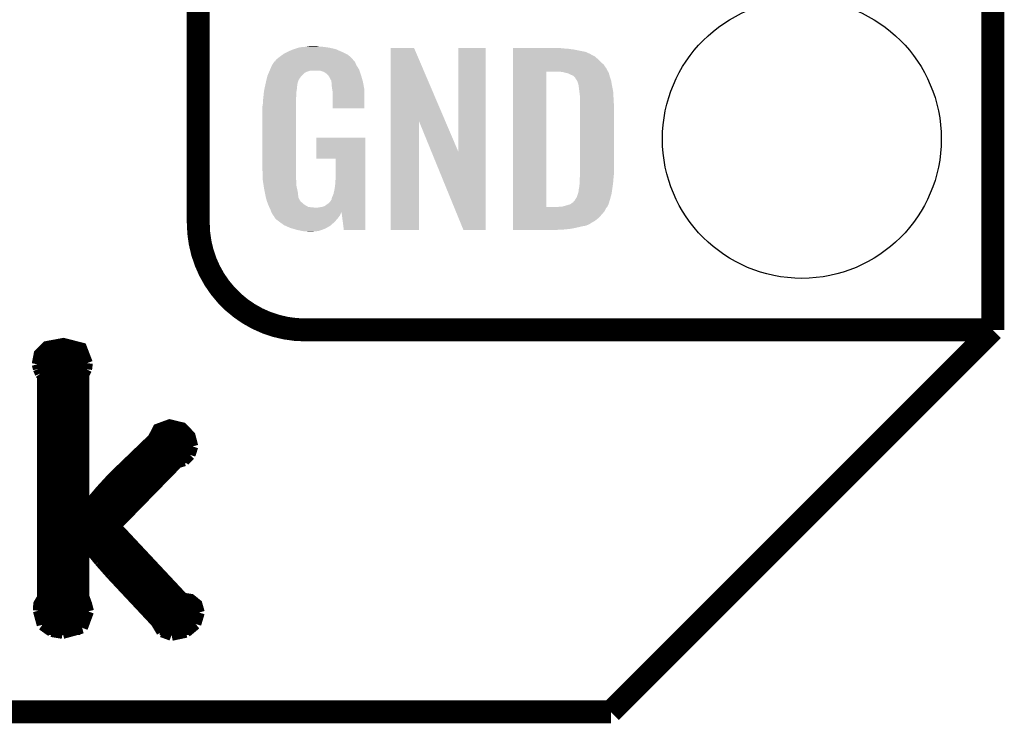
# Model space of a CAD drawing. Extents: x -0.05 to 0.95, y -0.15 to 2.1.
# Tile 7 of 28: x 0.7 to 0.95, y -0.15 to 0.03. Entities that reach past the tile are written whole.
import ezdxf

# ---------------------------------------------------------------- set-up
doc = ezdxf.new("R2010")
doc.units = 0
doc.layers.get('0').update_dxf_attribs({"linetype": 'CONTINUOUS'})
for name, color, linetype in [('ENOCEAN_5_CLICK_V101_GKO', 5, 'CONTINUOUS'), ('ENOCEAN_5_CLICK_V101_GTO', 14, 'CONTINUOUS'), ('ENOCEAN_5_CLICK_V101_GTS', 12, 'CONTINUOUS')]:
    doc.layers.add(name, color=color, linetype=linetype)

# ---------------------------------------------------------------- blocks, each defined once
blk = doc.blocks.new('ROUND_15')
blk.add_circle((0, 0), 0.0365)

msp = doc.modelspace()

# ---------------------------------------------------------------- linework, layer by layer
at = {"layer": 'ENOCEAN_5_CLICK_V101_GKO', "const_width": 0.006}
for points in [[(0.95, -0.05), (0.95, 2.01)], [(0.85, -0.15), (0.95, -0.05)], [(-0.05, -0.15), (0.85, -0.15)]]:
    msp.add_lwpolyline(points, dxfattribs=at)
at = {"layer": 'ENOCEAN_5_CLICK_V101_GTO'}
for points, const_width in [([(0.742, -0.022), (0.742, 0.667)], 0.006), ([(0.77, -0.05), (0.95, -0.05)], 0.006), ([(0.8996, -0.05), (0.939, -0.05)], 0.006), ([(0.6999, -0.059), (0.7004, -0.0564), (0.7024, -0.0544), (0.7067, -0.0536), (0.7114, -0.0548), (0.7129, -0.0587)], 0.003), ([(0.7004, -0.0564), (0.7125, -0.0564)], 0.003), ([(0.6999, -0.059), (0.7002, -0.0602)], 0.003), ([(0.7, -0.0594), (0.7128, -0.0594)], 0.003), ([(0.7002, -0.0602), (0.7007, -0.0614)], 0.003), ([(0.712, -0.0617), (0.7127, -0.0603)], 0.003), ([(0.7127, -0.0603), (0.7129, -0.0587)], 0.003), ([(0.7002, -0.1235), (0.7003, -0.1218), (0.7013, -0.1201), (0.7013, -0.0622)], 0.003), ([(0.7007, -0.0614), (0.7013, -0.0622)], 0.003), ([(0.7013, -0.0624), (0.712, -0.0624)], 0.003), ([(0.712, -0.0971), (0.712, -0.0617)], 0.003), ([(0.7013, -0.0654), (0.712, -0.0654)], 0.003), ([(0.7013, -0.0684), (0.712, -0.0684)], 0.003), ([(0.7013, -0.0714), (0.712, -0.0714)], 0.003), ([(0.7013, -0.0744), (0.712, -0.0744)], 0.003), ([(0.712, -0.0971), (0.7122, -0.0972), (0.7164, -0.0922), (0.7197, -0.0886), (0.7302, -0.0785), (0.7315, -0.076), (0.7345, -0.0749), (0.7378, -0.0757), (0.7398, -0.0778), (0.7405, -0.0805)], 0.003), ([(0.7013, -0.0774), (0.712, -0.0774)], 0.003), ([(0.7304, -0.0774), (0.7396, -0.0774)], 0.003), ([(0.7013, -0.0804), (0.712, -0.0804)], 0.003), ([(0.7282, -0.0804), (0.7405, -0.0804)], 0.003), ([(0.7398, -0.0827), (0.7405, -0.0805)], 0.003), ([(0.7013, -0.0834), (0.712, -0.0834)], 0.003), ([(0.7251, -0.0834), (0.7394, -0.0834)], 0.003), ([(0.7383, -0.0842), (0.7398, -0.0827)], 0.003), ([(0.7013, -0.0864), (0.712, -0.0864)], 0.003), ([(0.7203, -0.1014), (0.7366, -0.0847)], 0.003), ([(0.722, -0.0864), (0.7349, -0.0864)], 0.003), ([(0.7366, -0.0847), (0.7383, -0.0842)], 0.003), ([(0.7013, -0.0894), (0.712, -0.0894)], 0.003), ([(0.719, -0.0894), (0.732, -0.0894)], 0.003), ([(0.7013, -0.0924), (0.712, -0.0924)], 0.003), ([(0.7163, -0.0924), (0.7291, -0.0924)], 0.003), ([(0.7013, -0.0954), (0.712, -0.0954)], 0.003), ([(0.7137, -0.0954), (0.7262, -0.0954)], 0.003), ([(0.7013, -0.0984), (0.7232, -0.0984)], 0.003), ([(0.7013, -0.1014), (0.7203, -0.1014)], 0.003), ([(0.7203, -0.1014), (0.738, -0.1203), (0.74, -0.1206), (0.7416, -0.1219), (0.7422, -0.124)], 0.003), ([(0.7013, -0.1044), (0.7231, -0.1044)], 0.003), ([(0.712, -0.1057), (0.7122, -0.1056)], 0.003), ([(0.712, -0.1199), (0.712, -0.1057)], 0.003), ([(0.7122, -0.1056), (0.7162, -0.1105)], 0.003), ([(0.7013, -0.1074), (0.712, -0.1074)], 0.003), ([(0.7136, -0.1074), (0.7259, -0.1074)], 0.003), ([(0.7013, -0.1104), (0.712, -0.1104)], 0.003), ([(0.7161, -0.1104), (0.7287, -0.1104)], 0.003), ([(0.7162, -0.1105), (0.7192, -0.1139)], 0.003), ([(0.7013, -0.1134), (0.712, -0.1134)], 0.003), ([(0.7187, -0.1134), (0.7315, -0.1134)], 0.003), ([(0.7192, -0.1139), (0.731, -0.1265)], 0.003), ([(0.7013, -0.1164), (0.712, -0.1164)], 0.003), ([(0.7215, -0.1164), (0.7343, -0.1164)], 0.003), ([(0.7013, -0.1194), (0.712, -0.1194)], 0.003), ([(0.712, -0.1199), (0.7127, -0.1218), (0.7132, -0.1237)], 0.003), ([(0.7243, -0.1194), (0.7371, -0.1194)], 0.003), ([(0.7002, -0.1224), (0.713, -0.1224)], 0.003), ([(0.7271, -0.1224), (0.7418, -0.1224)], 0.003), ([(0.7002, -0.1235), (0.7012, -0.1272)], 0.003), ([(0.7116, -0.128), (0.7132, -0.1237)], 0.003), ([(0.7413, -0.127), (0.7422, -0.124)], 0.003), ([(0.7004, -0.1254), (0.7131, -0.1254)], 0.003), ([(0.7012, -0.1272), (0.7036, -0.1289)], 0.003), ([(0.7299, -0.1254), (0.742, -0.1254)], 0.003), ([(0.731, -0.1265), (0.7325, -0.129)], 0.003), ([(0.7388, -0.1291), (0.7413, -0.127)], 0.003), ([(0.7024, -0.1284), (0.7111, -0.1284)], 0.003), ([(0.7036, -0.1289), (0.7065, -0.1294)], 0.003), ([(0.7065, -0.1294), (0.7116, -0.128)], 0.003), ([(0.7319, -0.1284), (0.74, -0.1284)], 0.003), ([(0.7325, -0.129), (0.735, -0.1299)], 0.003), ([(0.735, -0.1299), (0.7388, -0.1291)], 0.003)]:
    msp.add_lwpolyline(points, dxfattribs=dict(at, const_width=const_width))
at = {"layer": 'ENOCEAN_5_CLICK_V101_GTO', "const_width": 0.006}
msp.add_lwpolyline([(0.742, -0.022, 0.414214), (0.77, -0.05)], format="xyb", dxfattribs=at)
at = {"layer": 'ENOCEAN_5_CLICK_V101_GTO'}
for points in [[(0.7658, 0.023), (0.7667, 0.0234), (0.77914, 0.023), (0.77823, 0.0234)], [(0.7667, 0.0234), (0.767, 0.0235), (0.77823, 0.0234), (0.778, 0.0235)], [(0.767, 0.0235), (0.7676, 0.0237), (0.778, 0.0235), (0.77715, 0.0237)], [(0.7676, 0.0237), (0.76827, 0.0239), (0.77715, 0.0237), (0.7763, 0.0239)], [(0.76827, 0.0239), (0.7686, 0.024), (0.7763, 0.0239), (0.77555, 0.024)], [(0.7686, 0.024), (0.7698, 0.0241), (0.77555, 0.024), (0.7748, 0.0241)], [(0.7698, 0.0241), (0.7704, 0.0242), (0.7748, 0.0241), (0.7742, 0.0242)], [(0.7704, 0.0242), (0.771, 0.0243), (0.7735, 0.0242), (0.7731, 0.0243)], [(0.7924, 0.0046), (0.7924, 0.0238), (0.80669, 0.0046), (0.7985, 0.0238)], [(0.7924, 0.0238), (0.7924, 0.0238), (0.7985, 0.0238), (0.7924, 0.0238)], [(0.8101, -0.0034), (0.8101, 0.0238), (0.8172, -0.0034), (0.8172, 0.0238)], [(0.8101, 0.0238), (0.8101, 0.0238), (0.8172, 0.0238), (0.8101, 0.0238)], [(0.8244, 0.0237), (0.8244, 0.0238), (0.8376, 0.0237), (0.8366, 0.0238)], [(0.8244, 0.0236), (0.8244, 0.0237), (0.8389, 0.0236), (0.8376, 0.0237)], [(0.8244, 0.0234), (0.8244, 0.0236), (0.8404, 0.0234), (0.8389, 0.0236)], [(0.8244, 0.0228), (0.8244, 0.0234), (0.8434, 0.0228), (0.8404, 0.0234)], [(0.76228, 0.0206), (0.7624, 0.0208), (0.7826, 0.0206), (0.7825, 0.0208)], [(0.7624, 0.0208), (0.7633, 0.0215), (0.7825, 0.0208), (0.7818, 0.0215)], [(0.7633, 0.0215), (0.76399, 0.022), (0.7818, 0.0215), (0.7812, 0.022)], [(0.76399, 0.022), (0.7644, 0.0223), (0.7812, 0.022), (0.7806, 0.0223)], [(0.7644, 0.0223), (0.7654, 0.0228), (0.7806, 0.0223), (0.7796, 0.0228)], [(0.7654, 0.0228), (0.7658, 0.023), (0.7796, 0.0228), (0.77914, 0.023)], [(0.8244, 0.0222), (0.8244, 0.0228), (0.8447, 0.0222), (0.8434, 0.0228)], [(0.8244, 0.0221), (0.8244, 0.0222), (0.8448, 0.0221), (0.8447, 0.0222)], [(0.8244, 0.0216), (0.8244, 0.0221), (0.8458, 0.0216), (0.8448, 0.0221)], [(0.8244, 0.021), (0.8244, 0.0216), (0.8465, 0.021), (0.8458, 0.0216)], [(0.8244, 0.0203), (0.8244, 0.021), (0.8472, 0.0203), (0.8465, 0.021)], [(0.76069, 0.0179), (0.76082, 0.0182), (0.7842, 0.0179), (0.7841, 0.0182)], [(0.76082, 0.0182), (0.7609, 0.0184), (0.7841, 0.0182), (0.78397, 0.0184)], [(0.7609, 0.0184), (0.7613, 0.0193), (0.78397, 0.0184), (0.7834, 0.0193)], [(0.7613, 0.0193), (0.7619, 0.0202), (0.7834, 0.0193), (0.783, 0.0202)], [(0.7619, 0.0202), (0.7619, 0.0203), (0.783, 0.0202), (0.7829, 0.0203)], [(0.7621, 0.0203), (0.76228, 0.0206), (0.7829, 0.0203), (0.7826, 0.0206)], [(0.8244, 0.0195), (0.8244, 0.0203), (0.8481, 0.0195), (0.8472, 0.0203)], [(0.8244, 0.0185), (0.8244, 0.0195), (0.8488, 0.0185), (0.8481, 0.0195)], [(0.8244, 0.0176), (0.8244, 0.0185), (0.84929, 0.0176), (0.8488, 0.0185)], [(0.75981, 0.0153), (0.76, 0.0161), (0.7682, 0.0153), (0.7687, 0.0161)], [(0.76, 0.0161), (0.7601, 0.0165), (0.7687, 0.0161), (0.76902, 0.0165)], [(0.7601, 0.0165), (0.76014, 0.0166), (0.76902, 0.0165), (0.7691, 0.0166)], [(0.76014, 0.0166), (0.76039, 0.0172), (0.7691, 0.0166), (0.7697, 0.0172)], [(0.76039, 0.0172), (0.76052, 0.0175), (0.7697, 0.0172), (0.7702, 0.0175)], [(0.76052, 0.0175), (0.76069, 0.0179), (0.7702, 0.0175), (0.7713, 0.0179)], [(0.76069, 0.0179), (0.76069, 0.0179), (0.7713, 0.0179), (0.7738, 0.0179)], [(0.7744, 0.0177), (0.7738, 0.0179), (0.78427, 0.0177), (0.7842, 0.0179)], [(0.7748, 0.0176), (0.7744, 0.0177), (0.7843, 0.0176), (0.78427, 0.0177)], [(0.7754, 0.0172), (0.7748, 0.0176), (0.78443, 0.0172), (0.7843, 0.0176)], [(0.7756, 0.0171), (0.7754, 0.0172), (0.78447, 0.0171), (0.78443, 0.0172)], [(0.77594, 0.0167), (0.7756, 0.0171), (0.7846, 0.0167), (0.78447, 0.0171)], [(0.7762, 0.0164), (0.77594, 0.0167), (0.78469, 0.0164), (0.7846, 0.0167)], [(0.7766, 0.0156), (0.7762, 0.0164), (0.78492, 0.0156), (0.78469, 0.0164)], [(0.7768, 0.0153), (0.7766, 0.0156), (0.78501, 0.0153), (0.78492, 0.0156)], [(0.8244, -0.0178), (0.8244, 0.0176), (0.8331, -0.0178), (0.8331, 0.0176)], [(0.8375, 0.0175), (0.8367, 0.0176), (0.84935, 0.0175), (0.84929, 0.0176)], [(0.83785, 0.0174), (0.8375, 0.0175), (0.8494, 0.0174), (0.84935, 0.0175)], [(0.8382, 0.0173), (0.83785, 0.0174), (0.84945, 0.0173), (0.8494, 0.0174)], [(0.8387, 0.0172), (0.8382, 0.0173), (0.8495, 0.0172), (0.84945, 0.0173)], [(0.8392, 0.017), (0.8387, 0.0172), (0.84955, 0.017), (0.8495, 0.0172)], [(0.8395, 0.0168), (0.8392, 0.017), (0.8496, 0.0168), (0.84955, 0.017)], [(0.8397, 0.0167), (0.8395, 0.0168), (0.84963, 0.0167), (0.8496, 0.0168)], [(0.8402, 0.0165), (0.8398, 0.0167), (0.84969, 0.0165), (0.84963, 0.0167)], [(0.8406, 0.0161), (0.8402, 0.0165), (0.8498, 0.0161), (0.84969, 0.0165)], [(0.8411, 0.0153), (0.8406, 0.0161), (0.85007, 0.0153), (0.8498, 0.0161)], [(0.7592, 0.0125), (0.75931, 0.013), (0.76772, 0.0125), (0.7678, 0.013)], [(0.75931, 0.013), (0.75941, 0.0135), (0.7678, 0.013), (0.7678, 0.0135)], [(0.75941, 0.0135), (0.75949, 0.0139), (0.7678, 0.0135), (0.7679, 0.0139)], [(0.75949, 0.0139), (0.75956, 0.0142), (0.7679, 0.0139), (0.7679, 0.0142)], [(0.75956, 0.0142), (0.7596, 0.0144), (0.7679, 0.0142), (0.76795, 0.0144)], [(0.7596, 0.0144), (0.75981, 0.0153), (0.76795, 0.0144), (0.7682, 0.0153)], [(0.7768, 0.015), (0.7768, 0.0153), (0.7851, 0.015), (0.78501, 0.0153)], [(0.7769, 0.0148), (0.7768, 0.015), (0.78514, 0.0148), (0.7851, 0.015)], [(0.7769, 0.0142), (0.7769, 0.0148), (0.78525, 0.0142), (0.78514, 0.0148)], [(0.777, 0.0134), (0.7769, 0.0142), (0.7854, 0.0134), (0.78525, 0.0142)], [(0.77708, 0.0129), (0.777, 0.0134), (0.7855, 0.0129), (0.7854, 0.0134)], [(0.7772, 0.0121), (0.77708, 0.0129), (0.7855, 0.0121), (0.7855, 0.0129)], [(0.84115, 0.0152), (0.8411, 0.0153), (0.8501, 0.0152), (0.85007, 0.0153)], [(0.8413, 0.0149), (0.84115, 0.0152), (0.85015, 0.0149), (0.8501, 0.0152)], [(0.8414, 0.0146), (0.8413, 0.0149), (0.8502, 0.0146), (0.85015, 0.0149)], [(0.8415, 0.0144), (0.8414, 0.0146), (0.85023, 0.0144), (0.8502, 0.0146)], [(0.8415, 0.0143), (0.8415, 0.0144), (0.85025, 0.0143), (0.85023, 0.0144)], [(0.84155, 0.014), (0.8415, 0.0143), (0.8503, 0.014), (0.85025, 0.0143)], [(0.8416, 0.0137), (0.84155, 0.014), (0.85036, 0.0137), (0.8503, 0.014)], [(0.84175, 0.0125), (0.8416, 0.0137), (0.8506, 0.0125), (0.85036, 0.0137)], [(0.7589, 0.0099), (0.759, 0.0106), (0.7676, 0.0099), (0.7676, 0.0106)], [(0.759, 0.0106), (0.75902, 0.0108), (0.7676, 0.0106), (0.7676, 0.0108)], [(0.75902, 0.0108), (0.75912, 0.0117), (0.7676, 0.0108), (0.7677, 0.0117)], [(0.75912, 0.0117), (0.75919, 0.0124), (0.7677, 0.0117), (0.7677, 0.0124)], [(0.75919, 0.0124), (0.7592, 0.0125), (0.7677, 0.0124), (0.76772, 0.0125)], [(0.7772, 0.008), (0.7772, 0.0121), (0.7855, 0.008), (0.7855, 0.0121)], [(0.8419, 0.0113), (0.84175, 0.0125), (0.85067, 0.0113), (0.8506, 0.0125)], [(0.8419, 0.0108), (0.8419, 0.0113), (0.8507, 0.0108), (0.85067, 0.0113)], [(0.8419, 0.009), (0.8419, 0.0108), (0.8508, 0.009), (0.8507, 0.0108)], [(0.7588, 0.0086), (0.7589, 0.0092), (0.7676, 0.0086), (0.7676, 0.0092)], [(0.7588, -0.0081), (0.7588, 0.0086), (0.7676, -0.0081), (0.7676, 0.0086)], [(0.7589, 0.0092), (0.7589, 0.0099), (0.7676, 0.0092), (0.7676, 0.0099)], [(0.8419, -0.0093), (0.8419, 0.009), (0.8508, -0.0093), (0.8508, 0.009)], [(0.7924, -0.0238), (0.7924, 0.0046), (0.7998, -0.0238), (0.7998, 0.0046)], [(0.80306, -0.0034), (0.7998, 0.0046), (0.8101, -0.0034), (0.80669, 0.0046)], [(0.7729, -0.0052), (0.7729, 0.0003), (0.7857, -0.0052), (0.7857, 0.0003)], [(0.7729, 0.0003), (0.7729, 0.0003), (0.7857, 0.0003), (0.7729, 0.0003)], [(0.8114, -0.0238), (0.80306, -0.0034), (0.8172, -0.0238), (0.8172, -0.0034)], [(0.778, -0.0096), (0.778, -0.0052), (0.7857, -0.0096), (0.7857, -0.0052)], [(0.75889, -0.0106), (0.7588, -0.0081), (0.7676, -0.0106), (0.7676, -0.0081)], [(0.7779, -0.0111), (0.778, -0.0096), (0.7857, -0.0111), (0.7857, -0.0096)], [(0.8418, -0.011), (0.84186, -0.0103), (0.85064, -0.011), (0.8507, -0.0103)], [(0.84186, -0.0103), (0.8419, -0.0099), (0.8507, -0.0103), (0.85074, -0.0099)], [(0.8419, -0.0099), (0.8419, -0.0093), (0.85074, -0.0099), (0.8508, -0.0093)], [(0.7589, -0.0109), (0.75889, -0.0106), (0.76764, -0.0109), (0.7676, -0.0106)], [(0.75898, -0.0114), (0.7589, -0.0109), (0.7677, -0.0114), (0.76764, -0.0109)], [(0.75912, -0.0123), (0.75898, -0.0114), (0.7677, -0.0123), (0.7677, -0.0114)], [(0.75927, -0.0132), (0.75912, -0.0123), (0.7679, -0.0132), (0.7677, -0.0123)], [(0.7776, -0.0135), (0.7778, -0.0124), (0.7857, -0.0135), (0.7857, -0.0124)], [(0.7778, -0.0124), (0.7779, -0.0111), (0.7857, -0.0124), (0.7857, -0.0111)], [(0.8416, -0.0132), (0.8417, -0.0127), (0.85036, -0.0132), (0.85043, -0.0127)], [(0.8417, -0.0127), (0.8418, -0.0119), (0.85043, -0.0127), (0.85054, -0.0119)], [(0.8418, -0.0115), (0.8418, -0.011), (0.8506, -0.0115), (0.85064, -0.011)], [(0.8418, -0.0119), (0.8418, -0.0115), (0.85054, -0.0119), (0.8506, -0.0115)], [(0.7593, -0.0134), (0.75927, -0.0132), (0.76794, -0.0134), (0.7679, -0.0132)], [(0.75946, -0.0142), (0.7593, -0.0134), (0.7681, -0.0142), (0.76794, -0.0134)], [(0.75968, -0.0153), (0.75946, -0.0142), (0.7682, -0.0153), (0.7681, -0.0142)], [(0.7597, -0.0154), (0.75968, -0.0153), (0.76825, -0.0154), (0.7682, -0.0153)], [(0.75991, -0.0161), (0.7597, -0.0154), (0.7686, -0.0161), (0.76825, -0.0154)], [(0.7769, -0.0156), (0.7771, -0.0151), (0.7857, -0.0156), (0.7857, -0.0151)], [(0.7771, -0.0151), (0.7774, -0.0144), (0.7857, -0.0151), (0.7857, -0.0144)], [(0.7774, -0.0144), (0.7776, -0.0135), (0.7857, -0.0144), (0.7857, -0.0135)], [(0.84072, -0.0158), (0.8411, -0.0152), (0.8498, -0.0158), (0.84996, -0.0152)], [(0.8411, -0.0152), (0.8414, -0.0143), (0.84996, -0.0152), (0.8502, -0.0143)], [(0.8414, -0.0143), (0.8415, -0.014), (0.8502, -0.0143), (0.85024, -0.014)], [(0.8415, -0.0139), (0.8416, -0.0136), (0.85026, -0.0139), (0.8503, -0.0136)], [(0.8415, -0.014), (0.8415, -0.0139), (0.85024, -0.014), (0.85026, -0.0139)], [(0.8416, -0.0136), (0.8416, -0.0132), (0.8503, -0.0136), (0.85036, -0.0132)], [(0.75994, -0.0162), (0.75991, -0.0161), (0.7687, -0.0162), (0.7686, -0.0161)], [(0.76, -0.0164), (0.75994, -0.0162), (0.7688, -0.0164), (0.7687, -0.0162)], [(0.76011, -0.0167), (0.76, -0.0164), (0.7692, -0.0167), (0.7688, -0.0164)], [(0.76023, -0.017), (0.76011, -0.0167), (0.7695, -0.017), (0.7692, -0.0167)], [(0.7603, -0.0172), (0.76023, -0.017), (0.7698, -0.0172), (0.7695, -0.017)], [(0.76039, -0.0174), (0.7603, -0.0172), (0.7701, -0.0174), (0.7698, -0.0172)], [(0.76056, -0.0178), (0.76039, -0.0174), (0.7708, -0.0178), (0.7701, -0.0174)], [(0.7606, -0.0179), (0.76056, -0.0178), (0.7717, -0.0179), (0.7708, -0.0178)], [(0.76065, -0.018), (0.7606, -0.0179), (0.7727, -0.018), (0.7717, -0.0179)], [(0.7609, -0.0185), (0.76065, -0.018), (0.7857, -0.0185), (0.7857, -0.018)], [(0.7732, -0.018), (0.7737, -0.0179), (0.7857, -0.018), (0.7857, -0.0179)], [(0.7737, -0.0179), (0.7744, -0.0178), (0.7857, -0.0179), (0.7857, -0.0178)], [(0.7744, -0.0178), (0.775, -0.0176), (0.7857, -0.0178), (0.7857, -0.0176)], [(0.775, -0.0176), (0.7756, -0.0172), (0.7857, -0.0176), (0.7857, -0.0172)], [(0.7756, -0.0172), (0.7763, -0.0167), (0.7857, -0.0172), (0.7857, -0.0167)], [(0.7763, -0.0167), (0.7768, -0.016), (0.7857, -0.0167), (0.7857, -0.016)], [(0.7768, -0.016), (0.7769, -0.0159), (0.7857, -0.016), (0.7857, -0.0159)], [(0.7769, -0.0159), (0.7769, -0.0156), (0.7857, -0.0159), (0.7857, -0.0156)], [(0.8244, -0.0182), (0.8244, -0.0178), (0.8487, -0.0182), (0.84902, -0.0178)], [(0.8244, -0.0178), (0.8244, -0.0178), (0.8362, -0.0178), (0.8331, -0.0178)], [(0.8362, -0.0178), (0.8368, -0.0177), (0.84902, -0.0178), (0.8491, -0.0177)], [(0.8373, -0.0177), (0.8394, -0.0171), (0.8491, -0.0177), (0.8494, -0.0171)], [(0.8394, -0.0171), (0.8399, -0.0167), (0.8494, -0.0171), (0.84952, -0.0167)], [(0.84, -0.0167), (0.8401, -0.0166), (0.84952, -0.0167), (0.84955, -0.0166)], [(0.8401, -0.0166), (0.8406, -0.016), (0.84955, -0.0166), (0.84974, -0.016)], [(0.8406, -0.016), (0.84072, -0.0158), (0.84974, -0.016), (0.8498, -0.0158)], [(0.7611, -0.0191), (0.7609, -0.0185), (0.7857, -0.0191), (0.7857, -0.0185)], [(0.76112, -0.01914), (0.7611, -0.0191), (0.7857, -0.01914), (0.7857, -0.0191)], [(0.76115, -0.0192), (0.76112, -0.01914), (0.7795, -0.0192), (0.7795, -0.01914)], [(0.7612, -0.0193), (0.76115, -0.0192), (0.7794, -0.0193), (0.7795, -0.0192)], [(0.7613, -0.0195), (0.7612, -0.0193), (0.77931, -0.0195), (0.7794, -0.0193)], [(0.76163, -0.02), (0.7613, -0.0195), (0.7791, -0.02), (0.77931, -0.0195)], [(0.7617, -0.0201), (0.76163, -0.02), (0.77902, -0.0201), (0.7791, -0.02)], [(0.7618, -0.0202), (0.7617, -0.0201), (0.77895, -0.0202), (0.77902, -0.0201)], [(0.7618, -0.0203), (0.7618, -0.0202), (0.77887, -0.0203), (0.77895, -0.0202)], [(0.76216, -0.0208), (0.7618, -0.0203), (0.7785, -0.0208), (0.77887, -0.0203)], [(0.7801, -0.0238), (0.7795, -0.01914), (0.7857, -0.0238), (0.7857, -0.01914)], [(0.8244, -0.019), (0.8244, -0.0182), (0.8483, -0.019), (0.8487, -0.0182)], [(0.8244, -0.0206), (0.8244, -0.019), (0.8469, -0.0206), (0.8483, -0.019)], [(0.8244, -0.0214), (0.8244, -0.0206), (0.8459, -0.0214), (0.8469, -0.0206)], [(0.7623, -0.021), (0.76216, -0.0208), (0.77832, -0.021), (0.7785, -0.0208)], [(0.7631, -0.0216), (0.7623, -0.021), (0.77779, -0.0216), (0.77832, -0.021)], [(0.76324, -0.0217), (0.7631, -0.0216), (0.7777, -0.0217), (0.77779, -0.0216)], [(0.7645, -0.0226), (0.76324, -0.0217), (0.77671, -0.0226), (0.7777, -0.0217)], [(0.76473, -0.0227), (0.7645, -0.0226), (0.7766, -0.0227), (0.77671, -0.0226)], [(0.7661, -0.0233), (0.76473, -0.0227), (0.77555, -0.0233), (0.7766, -0.0227)], [(0.8244, -0.0221), (0.8244, -0.0214), (0.8447, -0.0221), (0.8459, -0.0214)], [(0.8244, -0.0222), (0.8244, -0.0221), (0.8446, -0.0222), (0.8447, -0.0221)], [(0.8244, -0.0224), (0.8244, -0.0222), (0.8442, -0.0224), (0.8446, -0.0222)], [(0.8244, -0.0227), (0.8244, -0.0224), (0.8435, -0.0227), (0.8442, -0.0224)], [(0.8244, -0.0229), (0.8244, -0.0227), (0.8424, -0.0229), (0.8435, -0.0227)], [(0.8244, -0.0232), (0.8244, -0.0229), (0.8411, -0.0232), (0.8424, -0.0229)], [(0.76678, -0.0235), (0.7661, -0.0233), (0.7752, -0.0235), (0.77555, -0.0233)], [(0.7678, -0.0238), (0.76678, -0.0235), (0.77435, -0.0238), (0.7752, -0.0235)], [(0.7692, -0.0241), (0.7678, -0.0238), (0.7735, -0.0241), (0.77435, -0.0238)], [(0.7698, -0.0242), (0.7692, -0.0241), (0.7725, -0.0242), (0.7735, -0.0241)], [(0.7708, -0.0243), (0.7704, -0.0242), (0.7715, -0.0243), (0.7725, -0.0242)], [(0.8244, -0.0235), (0.8244, -0.0232), (0.8397, -0.0235), (0.8411, -0.0232)], [(0.8244, -0.0237), (0.8244, -0.0235), (0.8379, -0.0237), (0.8397, -0.0235)], [(0.8244, -0.0238), (0.8244, -0.0237), (0.83602, -0.0238), (0.8379, -0.0237)], [(0.836, -0.0238), (0.8244, -0.0238), (0.836, -0.0238), (0.83602, -0.0238)]]:
    msp.add_solid(points, dxfattribs=at)

# ---------------------------------------------------------------- block references
at = {"layer": 'ENOCEAN_5_CLICK_V101_GTS'}
msp.add_blockref('ROUND_15', (0.9, 0), dxfattribs=at)

doc.saveas('drawing.dxf')
